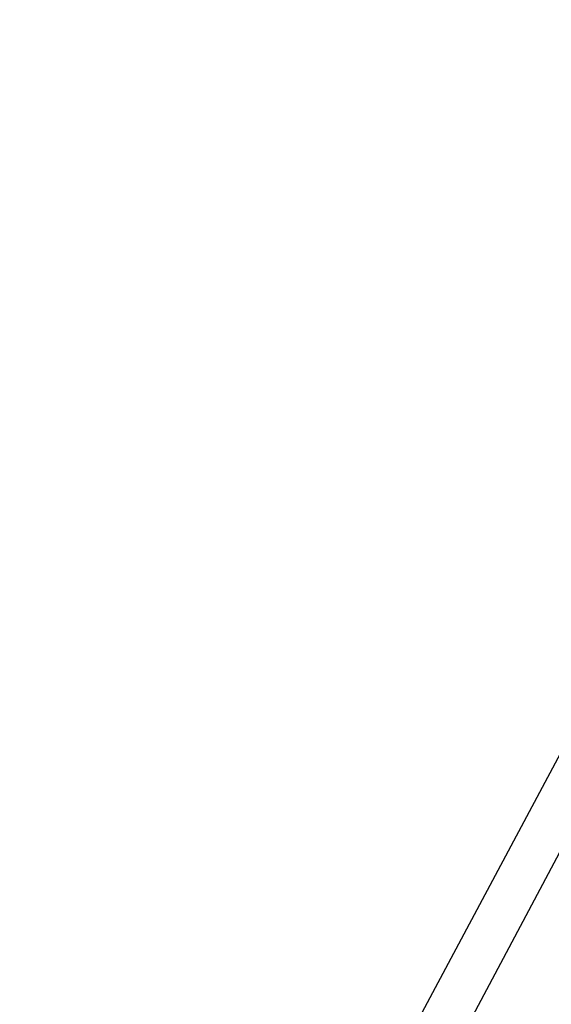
# Paper-space layout 'Sheet' of a CAD drawing. Header units: inches. Extents: x 0.2 to 10.8, y 0.2 to 8.3.
# Tile 136 of 256: x 5.8244 to 5.8802, y 2.4079 to 2.5113. Entities that reach past the tile are written whole.
import ezdxf

# ---------------------------------------------------------------- set-up
doc = ezdxf.new("R2010")
doc.units = ezdxf.units.IN
doc.header["$MEASUREMENT"] = 0
doc.layers.get('0').update_dxf_attribs({"lineweight": 5})

psp = doc.layouts.new('Sheet')

# ---------------------------------------------------------------- linework, layer by layer
at = {"color": 0, "linetype": 'ByBlock', "lineweight": -3}
for p, q in [((5.824411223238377, 2.32773527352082), (6.119915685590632, 2.881938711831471)), ((6.123371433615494, 2.878148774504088), (5.828574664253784, 2.325272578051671))]:
    psp.add_line(p, q, dxfattribs=at)

doc.saveas('drawing.dxf')
